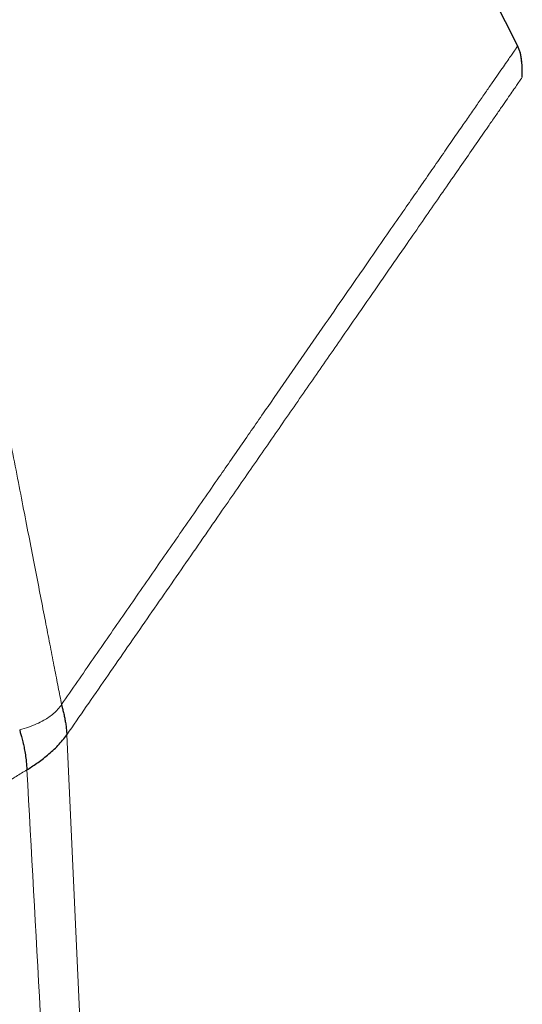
# Model space of a CAD drawing. Header units: millimetres. Extents: x 8 to 2427, y 12 to 2587.
# Tile 83 of 154: x 496 to 513, y 1792 to 1826. Entities that reach past the tile are written whole.
import ezdxf

# ---------------------------------------------------------------- set-up
doc = ezdxf.new("R2010")
doc.units = ezdxf.units.MM

msp = doc.modelspace()

# ---------------------------------------------------------------- linework, layer by layer
at = {"color": 7, "linetype": 'Continuous', "lineweight": 30}
for p, q in [((513.017, 1825.156), (480, 1890.451)), ((513.073, 1825.025), (513.017, 1825.156))]:
    msp.add_line(p, q, dxfattribs=at)
at = {"color": 252, "linetype": 'Continuous', "lineweight": 0}
msp.add_line((497.33, 1801.173), (502.837, 1682.111), dxfattribs=at)
for points, knots in [([(497.148, 1802.229), (497.11, 1802.426), (497.033, 1802.819), (496.902, 1803.493), (496.76, 1804.224), (496.605, 1805.02), (496.44, 1805.872), (496.264, 1806.778), (496.078, 1807.735), (495.881, 1808.748), (495.672, 1809.822), (495.452, 1810.956), (495.22, 1812.151), (494.978, 1813.397), (494.726, 1814.692), (494.466, 1816.027), (494.2, 1817.399), (493.927, 1818.803), (493.646, 1820.247), (493.356, 1821.738), (493.058, 1823.273), (492.751, 1824.852), (492.438, 1826.463), (492.119, 1828.103), (491.796, 1829.762), (491.471, 1831.435), (491.144, 1833.12), (490.813, 1834.824), (490.476, 1836.555), (490.135, 1838.311), (489.789, 1840.088), (489.442, 1841.875), (489.094, 1843.667), (488.747, 1845.45), (488.403, 1847.221), (488.061, 1848.978), (487.721, 1850.728), (487.381, 1852.479), (487.041, 1854.228), (486.702, 1855.971), (486.366, 1857.696), (486.035, 1859.402), (485.71, 1861.074), (485.391, 1862.712), (485.08, 1864.315), (484.774, 1865.889), (484.472, 1867.442), (484.175, 1868.971), (483.883, 1870.472), (483.599, 1871.935), (483.323, 1873.356), (483.056, 1874.725), (482.801, 1876.04), (482.556, 1877.301), (482.32, 1878.514), (482.093, 1879.684), (481.874, 1880.808), (481.665, 1881.885), (481.467, 1882.904), (481.28, 1883.865), (481.106, 1884.76), (480.945, 1885.589), (480.796, 1886.352), (480.66, 1887.052), (480.536, 1887.693), (480.423, 1888.271), (480.323, 1888.785), (480.237, 1889.231), (480.163, 1889.609), (480.103, 1889.917), (480.057, 1890.156), (480.024, 1890.325), (480.004, 1890.431), (480.001, 1890.444), (480, 1890.451)], [0, 0, 0, 0, 0.013945, 0.02789, 0.041835, 0.055781, 0.069728, 0.083426, 0.097126, 0.110826, 0.124528, 0.138481, 0.152437, 0.166395, 0.180356, 0.194319, 0.208035, 0.221754, 0.235476, 0.249202, 0.263181, 0.277165, 0.291153, 0.305146, 0.319147, 0.332905, 0.346672, 0.360448, 0.374234, 0.388281, 0.402337, 0.416398, 0.430461, 0.444524, 0.458331, 0.472132, 0.485923, 0.499702, 0.513718, 0.527724, 0.541722, 0.555714, 0.569704, 0.583443, 0.597184, 0.610928, 0.624677, 0.638684, 0.652696, 0.666713, 0.680732, 0.694752, 0.708523, 0.722296, 0.73607, 0.749845, 0.763872, 0.777899, 0.791927, 0.805955, 0.819984, 0.833763, 0.847543, 0.861323, 0.875104, 0.88909, 0.903078, 0.917066, 0.931055, 0.945045, 0.958784, 0.972523, 0.986262, 1, 1, 1, 1]), ([(497.148, 1802.229), (497.515, 1802.76), (498.249, 1803.82), (499.349, 1805.409), (500.446, 1806.994), (501.541, 1808.576), (502.554, 1810.039), (503.484, 1811.383), (504.332, 1812.609), (505.175, 1813.826), (506.01, 1815.032), (506.755, 1816.109), (507.412, 1817.058), (507.981, 1817.881), (508.541, 1818.69), (509.053, 1819.429), (509.516, 1820.099), (509.933, 1820.7), (510.336, 1821.282), (510.722, 1821.841), (511.069, 1822.342), (511.378, 1822.788), (511.65, 1823.182), (511.903, 1823.547), (512.135, 1823.882), (512.342, 1824.181), (512.523, 1824.443), (512.676, 1824.664), (512.801, 1824.844), (512.898, 1824.984), (512.966, 1825.083), (513.009, 1825.144), (513.014, 1825.152), (513.017, 1825.156)], [0, 0, 0, 0, 0.0558734, 0.1117475, 0.1676235, 0.2234974, 0.2793716, 0.3232725, 0.3671788, 0.4110972, 0.4550185, 0.4989488, 0.5301572, 0.5613634, 0.592573, 0.6238049, 0.6488136, 0.6738227, 0.6988261, 0.723838, 0.7488945, 0.7698295, 0.7907815, 0.8117213, 0.8326316, 0.8535095, 0.8743684, 0.8952351, 0.9161281, 0.9370551, 0.9580147, 0.9790003, 1, 1, 1, 1]), ([(497.33, 1801.173), (497.781, 1801.826), (498.685, 1803.132), (500.04, 1805.09), (501.393, 1807.043), (502.645, 1808.853), (503.796, 1810.516), (504.845, 1812.032), (505.886, 1813.536), (506.831, 1814.901), (507.681, 1816.128), (508.435, 1817.218), (509.11, 1818.193), (509.706, 1819.054), (510.225, 1819.804), (510.723, 1820.524), (511.195, 1821.205), (511.632, 1821.837), (511.985, 1822.347), (512.263, 1822.749), (512.477, 1823.058), (512.664, 1823.329), (512.823, 1823.558), (512.953, 1823.745), (513.07, 1823.915), (513.159, 1824.043), (513.171, 1824.06), (513.176, 1824.069)], [0, 0, 0, 0, 0.0699, 0.139792, 0.209696, 0.279607, 0.334534, 0.38947, 0.44441, 0.499339, 0.540953, 0.582573, 0.624202, 0.655435, 0.68669, 0.717948, 0.74923, 0.780606, 0.812019, 0.832942, 0.853836, 0.874711, 0.895593, 0.916505, 0.937456, 0.968957, 1, 1, 1, 1]), ([(513.176, 1824.069), (513.177, 1824.069), (513.177, 1824.07), (513.177, 1824.07), (513.177, 1824.07)], [0, 0, 0, 0, 0.494158, 1, 1, 1, 1]), ([(495.691, 1801.34), (495.794, 1801.373), (495.992, 1801.436), (496.274, 1801.545), (496.512, 1801.661), (496.71, 1801.784), (496.872, 1801.911), (497.021, 1802.059), (497.106, 1802.172), (497.148, 1802.229)], [0, 0, 0, 0, 0.192321, 0.37027, 0.535499, 0.653014, 0.767423, 0.881804, 1, 1, 1, 1]), ([(495.939, 1799.952), (495.814, 1799.875), (495.564, 1799.721), (495.228, 1799.514), (494.929, 1799.329), (494.655, 1799.16), (494.404, 1799.005), (494.134, 1798.839), (493.859, 1798.669), (493.586, 1798.501), (493.347, 1798.354), (493.123, 1798.216), (492.918, 1798.089), (492.736, 1797.977), (492.585, 1797.884), (492.461, 1797.808), (492.368, 1797.75), (492.306, 1797.712), (492.302, 1797.709), (492.299, 1797.708)], [0, 0, 0, 0, 0.041663, 0.083313, 0.124979, 0.166647, 0.20832, 0.249992, 0.312498, 0.375006, 0.437516, 0.500025, 0.571459, 0.642892, 0.714321, 0.785752, 0.857176, 0.928594, 1, 1, 1, 1]), ([(495.939, 1799.952), (496.251, 1794.341), (496.875, 1783.12), (497.811, 1766.287), (498.747, 1749.453), (499.683, 1732.62), (500.62, 1715.787), (501.556, 1698.953), (502.18, 1687.731), (502.492, 1682.12)], [0, 0, 0, 0, 0.1428571, 0.2857143, 0.4285714, 0.5714286, 0.7142857, 0.8571429, 1, 1, 1, 1])]:
    msp.add_open_spline(points, degree=3, knots=knots, dxfattribs=at)
at = {"color": 7, "linetype": 'Continuous', "lineweight": 30}
for points, knots in [([(513.177, 1824.07), (513.177, 1824.165), (513.176, 1824.357), (513.162, 1824.613), (513.13, 1824.837), (513.092, 1824.962), (513.073, 1825.025)], [0, 0, 0, 0, 0.297301, 0.594784, 0.796188, 1, 1, 1, 1]), ([(513.177, 1824.07), (513.176, 1824.162), (513.175, 1824.349), (513.164, 1824.598), (513.131, 1824.812), (513.106, 1824.94), (513.08, 1825.002), (513.077, 1825.008)], [0, 0, 0, 0, 0.293796, 0.591194, 0.787067, 0.979404, 1, 1, 1, 1]), ([(513.176, 1824.069), (513.177, 1824.069), (513.177, 1824.07), (513.177, 1824.07), (513.177, 1824.07)], [0, 0, 0, 0, 0.494158, 1, 1, 1, 1]), ([(497.148, 1802.229), (497.156, 1802.196), (497.171, 1802.126), (497.205, 1801.99), (497.239, 1801.839), (497.271, 1801.681), (497.296, 1801.527), (497.314, 1801.383), (497.325, 1801.263), (497.328, 1801.203), (497.33, 1801.173)], [0, 0, 0, 0, 0.167636, 0.351214, 0.536105, 0.667833, 0.788987, 0.898235, 0.949534, 1, 1, 1, 1]), ([(495.691, 1801.34), (495.7, 1801.302), (495.718, 1801.226), (495.762, 1801.076), (495.808, 1800.899), (495.851, 1800.699), (495.888, 1800.485), (495.92, 1800.232), (495.932, 1800.047), (495.939, 1799.952)], [0, 0, 0, 0, 0.16252, 0.333031, 0.502889, 0.626801, 0.747893, 0.869821, 1, 1, 1, 1]), ([(495.939, 1799.952), (495.994, 1799.986), (496.105, 1800.056), (496.285, 1800.179), (496.47, 1800.315), (496.658, 1800.464), (496.844, 1800.625), (497.021, 1800.797), (497.186, 1800.978), (497.282, 1801.109), (497.33, 1801.173)], [0, 0, 0, 0, 0.120997, 0.245806, 0.373172, 0.501673, 0.62985, 0.756333, 0.87997, 1, 1, 1, 1])]:
    msp.add_open_spline(points, degree=3, knots=knots, dxfattribs=at)

doc.saveas('drawing.dxf')
